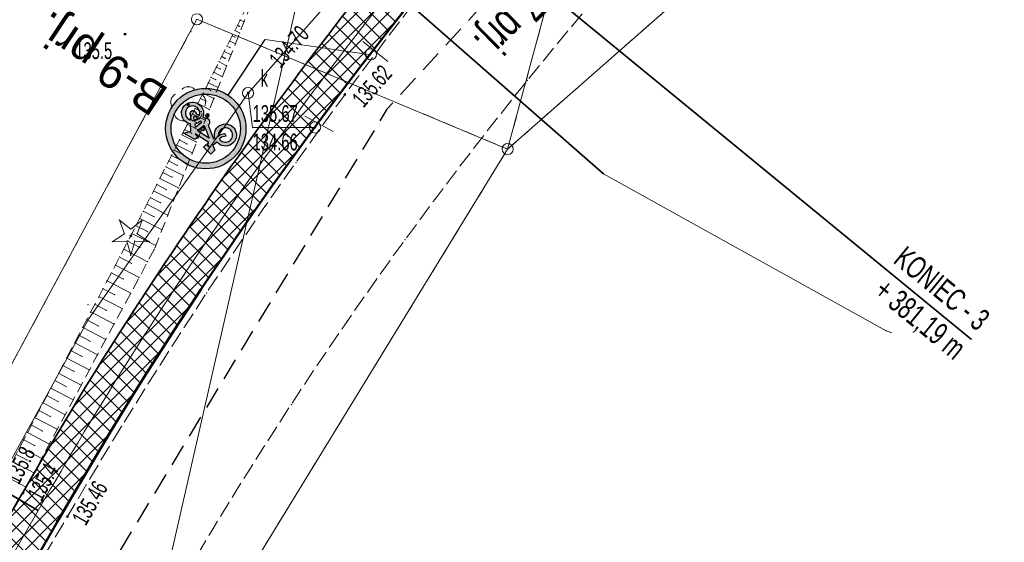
# Model space of a CAD drawing. Extents: x 6456700 to 6518119, y 5963420 to 5980059.
# Tile 97 of 256: x 6512145 to 6512189, y 5964457 to 5964481. Entities that reach past the tile are written whole.
import ezdxf
from ezdxf.enums import TextEntityAlignment as Align

# ---------------------------------------------------------------- set-up
doc = ezdxf.new("R2010")
doc.units = 0
doc.header["$MEASUREMENT"] = 0
for name, pattern in [('L_0_03', [1, 0.5, -0.5]), ('L_0_04', [1.5, 1, -0.5]), ('L_0_52', [1, 0.75, -0.25]), ('L_0_5A', [0.75, 0.5, -0.25])]:
    doc.linetypes.add(name, pattern=pattern)
doc.layers.get('0').update_dxf_attribs({"color": 2, "linetype": 'CONTINUOUS', "lineweight": 5})
for name, color, linetype, lineweight in [('000_Inne__niezydentyfikowane_', 7, 'CONTINUOUS', 18), ('18mm Kreska ciągła', 7, 'CONTINUOUS', 18), ('202_punkt_graniczny', 7, 'CONTINUOUS', 18), ('218_kontur_uzytku_gruntowego', 96, 'L_0_03', 18), ('219_dzialka_ewidencyjna', 7, 'CONTINUOUS', 18), ('35mm Ciągła', 7, 'CONTINUOUS', 35), ('50mm Kreska ciągła', 7, 'CONTINUOUS', 50), ('9mm Kreska ciągła', 252, 'CONTINUOUS', 9), ('drzewo_iglaste', 7, 'CONTINUOUS', 18), ('drzewo_lisciaste', 7, 'CONTINUOUS', 18), ('jezdnia', 7, 'CONTINUOUS', 18), ('obudowa_ochronna_przewodu', 7, 'CONTINUOUS', 18), ('ogrodzenie_trwale', 7, 'CONTINUOUS', 18), ('pikieta_naturalna', 7, 'CONTINUOUS', 18), ('pikieta_naturalna_Atr2', 7, 'CONTINUOUS', 18), ('pikieta_sztuczna', 7, 'CONTINUOUS', 18), ('pikieta_sztuczna_Atr2', 7, 'CONTINUOUS', 18), ('przewod_elektroenergetyczny_podziemny', 7, 'CONTINUOUS', 18), ('przewod_elektroenergetyczny_sredniego_napiecia', 7, 'CONTINUOUS', 18), ('przewod_kanalizacyjny', 7, 'CONTINUOUS', 18), ('rzedna', 7, 'CONTINUOUS', 18), ('rzedna_Atr2', 7, 'CONTINUOUS', 18), ('rzedna_Atr3', 7, 'CONTINUOUS', 18), ('skarpa_nieumocniona', 7, 'CONTINUOUS', 18), ('studnia_kanalizacyjna', 7, 'CONTINUOUS', 18), ('studnia_kanalizacyjna_Atr17', 7, 'CONTINUOUS', 18), ('Zakres', 7, 'CONTINUOUS', 18)]:
    doc.layers.add(name, color=color, linetype=linetype, lineweight=lineweight)
doc.layers.add('ZNAKI_PIONOWE', color=7, linetype='CONTINUOUS')
doc.styles.get("Standard").update_dxf_attribs({"font": 'txt', "width": 0.75})
doc.styles.add('Znaczniki', font='GOTHIC.TTF', dxfattribs={"width": 0.7})

# ---------------------------------------------------------------- blocks, each defined once
blk = doc.blocks.new('mdcp_nowa')
at = {"layer": 'drzewo_iglaste', "linetype": 'Continuous', "lineweight": 18, "true_color": 0x009900}
blk.add_hatch(color=94, dxfattribs=at).paths.add_polyline_path([(6494880.86, 5980921.88, 1), (6494880.86, 5980921.98, 1)])
at = {"layer": 'drzewo_lisciaste', "linetype": 'Continuous', "lineweight": 18, "true_color": 0x009900}
blk.add_hatch(color=94, dxfattribs=at).paths.add_polyline_path([(6494883.43, 5980927.75, 1), (6494883.43, 5980927.85, 1)])
at = {"layer": 'pikieta_naturalna', "linetype": 'Continuous', "lineweight": 18, "true_color": 0x000000}
for points in [[(6494880.6, 5980930.905, 1), (6494880.6, 5980930.995, 1)], [(6494876.04, 5980910.385, 1), (6494876.04, 5980910.475, 1)]]:
    blk.add_hatch(color=18, dxfattribs=at).paths.add_polyline_path(points)
at = {"layer": 'pikieta_sztuczna', "linetype": 'Continuous', "lineweight": 18, "true_color": 0x000000}
for points in [[(6494890.44, 5980928.205, 1), (6494890.44, 5980928.295, 1)], [(6494878.03, 5980909.325, 1), (6494878.03, 5980909.415, 1)]]:
    blk.add_hatch(color=18, dxfattribs=at).paths.add_polyline_path(points)
at = {"layer": 'rzedna', "linetype": 'Continuous', "lineweight": 18, "true_color": 0x000000}
blk.add_hatch(color=18, dxfattribs=at).paths.add_polyline_path([(6494888.23, 5980930.675, 1), (6494888.23, 5980930.765, 1)])
at = {"layer": 'rzedna', "linetype": 'Continuous', "lineweight": 18, "true_color": 0x994c00}
blk.add_hatch(color=34, dxfattribs=at).paths.add_polyline_path([(6494886.11, 5980928.275, 1), (6494886.11, 5980928.365, 1)])
at = {"layer": '000_Inne__niezydentyfikowane_', "linetype": 'Continuous', "lineweight": 18, "flags": 128}
for points in [[(6494885.64, 5980931.35), (6494885.73, 5980931.3)], [(6494885.75, 5980931.58), (6494885.93, 5980931.5)], [(6494885.52, 5980931.12), (6494885.73, 5980931.01)], [(6494885.28, 5980930.65), (6494885.54, 5980930.52)], [(6494885.4, 5980930.88), (6494885.52, 5980930.82)], [(6494885.04, 5980930.18), (6494885.35, 5980930.03)], [(6494885.16, 5980930.42), (6494885.3, 5980930.35)], [(6494884.81, 5980929.72), (6494885.15, 5980929.54)], [(6494884.93, 5980929.95), (6494885.09, 5980929.87)], [(6494884.57, 5980929.25), (6494884.96, 5980929.05)], [(6494884.69, 5980929.48), (6494884.87, 5980929.39)], [(6494884.33, 5980928.78), (6494884.77, 5980928.56)], [(6494884.45, 5980929.02), (6494884.66, 5980928.91)], [(6494884.1, 5980928.32), (6494884.58, 5980928.07)], [(6494884.22, 5980928.55), (6494884.44, 5980928.43)], [(6494883.86, 5980927.85), (6494884.38, 5980927.58)], [(6494883.98, 5980928.08), (6494884.23, 5980927.96)], [(6494883.62, 5980927.38), (6494884.19, 5980927.1)], [(6494883.74, 5980927.62), (6494884.01, 5980927.48)], [(6494883.51, 5980927.15), (6494883.8, 5980927)], [(6494883.27, 5980926.68), (6494883.58, 5980926.52)], [(6494883.39, 5980926.92), (6494884, 5980926.61)], [(6494883.03, 5980926.22), (6494883.37, 5980926.04)], [(6494883.15, 5980926.45), (6494883.8, 5980926.12)], [(6494882.8, 5980925.76), (6494883.16, 5980925.58)], [(6494882.92, 5980925.99), (6494883.61, 5980925.64)], [(6494882.56, 5980925.28), (6494882.94, 5980925.08)], [(6494882.68, 5980925.52), (6494883.42, 5980925.15)], [(6494882.3, 5980924.76), (6494882.7, 5980924.56)], [(6494882.43, 5980925.02), (6494883.21, 5980924.63)], [(6494882.16, 5980924.5), (6494883, 5980924.07)], [(6494881.88, 5980923.94), (6494882.77, 5980923.49)], [(6494882.02, 5980924.22), (6494882.45, 5980924)], [(6494881.73, 5980923.64), (6494882.19, 5980923.41)], [(6494881.42, 5980923.03), (6494881.9, 5980922.78)], [(6494881.58, 5980923.34), (6494882.52, 5980922.86)], [(6494881.26, 5980922.71), (6494882.26, 5980922.2)], [(6494881.09, 5980922.38), (6494881.6, 5980922.12)], [(6494880.73, 5980921.69), (6494881.27, 5980921.41)], [(6494880.91, 5980922.04), (6494881.98, 5980921.5)], [(6494880.55, 5980921.33), (6494881.61, 5980920.77)], [(6494880.36, 5980920.98), (6494880.89, 5980920.7)], [(6494880.17, 5980920.62), (6494881.23, 5980920.07)], [(6494879.8, 5980919.92), (6494880.86, 5980919.36)], [(6494879.99, 5980920.27), (6494880.52, 5980919.99)], [(6494879.62, 5980919.56), (6494880.14, 5980919.29)], [(6494879.43, 5980919.21), (6494880.48, 5980918.67)], [(6494879.25, 5980918.87), (6494879.77, 5980918.59)], [(6494878.89, 5980918.17), (6494879.4, 5980917.9)], [(6494879.07, 5980918.52), (6494880.11, 5980917.97)], [(6494878.71, 5980917.83), (6494879.74, 5980917.29)], [(6494878.53, 5980917.48), (6494879.04, 5980917.21)], [(6494878.17, 5980916.8), (6494878.68, 5980916.53)], [(6494878.35, 5980917.14), (6494879.37, 5980916.6)], [(6494877.99, 5980916.46), (6494879, 5980915.93)], [(6494877.81, 5980916.12), (6494878.32, 5980915.86)], [(6494877.63, 5980915.78), (6494878.64, 5980915.25)], [(6494877.28, 5980915.11), (6494878.28, 5980914.59)], [(6494877.46, 5980915.45), (6494877.96, 5980915.18)], [(6494877.1, 5980914.78), (6494877.6, 5980914.52)], [(6494876.93, 5980914.45), (6494877.92, 5980913.92)], [(6494876.58, 5980913.78), (6494877.57, 5980913.27)], [(6494876.76, 5980914.11), (6494877.25, 5980913.85)], [(6494876.41, 5980913.45), (6494876.9, 5980913.2)], [(6494876.24, 5980913.13), (6494877.22, 5980912.61)], [(6494875.9, 5980912.47), (6494876.87, 5980911.96)], [(6494876.07, 5980912.8), (6494876.55, 5980912.54)], [(6494875.73, 5980912.15), (6494876.21, 5980911.9)], [(6494875.56, 5980911.83), (6494876.52, 5980911.32)], [(6494875.22, 5980911.19), (6494876.18, 5980910.68)]]:
    blk.add_lwpolyline(points, dxfattribs=at)
at = {"layer": '000_Inne__niezydentyfikowane_'}
for p in [(6494885.64, 5980931.35), (6494885.75, 5980931.58), (6494885.93, 5980931.5), (6494885.52, 5980931.12), (6494885.73, 5980931.3), (6494885.73, 5980931.01), (6494885.28, 5980930.65), (6494885.4, 5980930.88), (6494885.52, 5980930.82), (6494885.54, 5980930.52), (6494885.04, 5980930.18), (6494885.16, 5980930.42), (6494885.3, 5980930.35), (6494885.35, 5980930.03), (6494884.81, 5980929.72), (6494884.93, 5980929.95), (6494885.09, 5980929.87), (6494884.57, 5980929.25), (6494884.69, 5980929.48), (6494884.87, 5980929.39), (6494885.15, 5980929.54), (6494884.33, 5980928.78), (6494884.45, 5980929.02), (6494884.66, 5980928.91), (6494884.96, 5980929.05), (6494884.1, 5980928.32), (6494884.22, 5980928.55), (6494884.44, 5980928.43), (6494884.77, 5980928.56), (6494883.86, 5980927.85), (6494883.98, 5980928.08), (6494884.23, 5980927.96), (6494884.58, 5980928.07), (6494883.62, 5980927.38), (6494883.74, 5980927.62), (6494884.01, 5980927.48), (6494884.38, 5980927.58), (6494883.51, 5980927.15), (6494883.8, 5980927), (6494884.19, 5980927.1), (6494883.27, 5980926.68), (6494883.39, 5980926.92), (6494883.58, 5980926.52), (6494884, 5980926.61), (6494883.03, 5980926.22), (6494883.15, 5980926.45), (6494883.8, 5980926.12), (6494882.8, 5980925.76), (6494882.92, 5980925.99), (6494883.37, 5980926.04), (6494883.61, 5980925.64), (6494882.56, 5980925.28), (6494882.68, 5980925.52), (6494883.16, 5980925.58), (6494882.3, 5980924.76), (6494882.43, 5980925.02), (6494882.94, 5980925.08), (6494883.42, 5980925.15), (6494882.16, 5980924.5), (6494882.7, 5980924.56), (6494883.21, 5980924.63), (6494881.88, 5980923.94), (6494882.02, 5980924.22), (6494882.45, 5980924), (6494883, 5980924.07), (6494881.73, 5980923.64), (6494882.19, 5980923.41), (6494882.77, 5980923.49), (6494881.42, 5980923.03), (6494881.58, 5980923.34), (6494881.26, 5980922.71), (6494881.9, 5980922.78), (6494882.52, 5980922.86), (6494881.09, 5980922.38), (6494881.6, 5980922.12), (6494882.26, 5980922.2), (6494880.73, 5980921.69), (6494880.91, 5980922.04), (6494880.55, 5980921.33), (6494881.27, 5980921.41), (6494881.98, 5980921.5), (6494880.36, 5980920.98), (6494881.61, 5980920.77), (6494880.17, 5980920.62), (6494880.89, 5980920.7), (6494879.8, 5980919.92), (6494879.99, 5980920.27), (6494880.52, 5980919.99), (6494881.23, 5980920.07), (6494879.62, 5980919.56), (6494879.43, 5980919.21), (6494880.14, 5980919.29), (6494880.86, 5980919.36), (6494879.25, 5980918.87), (6494879.77, 5980918.59), (6494880.48, 5980918.67), (6494878.89, 5980918.17), (6494879.07, 5980918.52), (6494878.71, 5980917.83), (6494879.4, 5980917.9), (6494880.11, 5980917.97), (6494878.53, 5980917.48), (6494879.74, 5980917.29), (6494878.17, 5980916.8), (6494878.35, 5980917.14), (6494879.04, 5980917.21), (6494877.99, 5980916.46), (6494878.68, 5980916.53), (6494879.37, 5980916.6), (6494877.81, 5980916.12), (6494879, 5980915.93), (6494877.63, 5980915.78), (6494878.32, 5980915.86), (6494877.28, 5980915.11), (6494877.46, 5980915.45), (6494877.96, 5980915.18), (6494878.64, 5980915.25), (6494877.1, 5980914.78), (6494878.28, 5980914.59), (6494876.93, 5980914.45), (6494877.6, 5980914.52), (6494876.58, 5980913.78), (6494876.76, 5980914.11), (6494877.25, 5980913.85), (6494877.92, 5980913.92), (6494876.41, 5980913.45), (6494877.57, 5980913.27), (6494876.24, 5980913.13), (6494876.9, 5980913.2), (6494875.9, 5980912.47), (6494876.07, 5980912.8), (6494876.55, 5980912.54), (6494877.22, 5980912.61), (6494876.87, 5980911.96), (6494876.21, 5980911.9), (6494876.52, 5980911.32), (6494876.18, 5980910.68)]:
    blk.add_point(p, dxfattribs=at)
at = {"layer": '202_punkt_graniczny', "color": 7, "linetype": 'Continuous', "lineweight": 18}
for centre in [(6494883.82, 5980931.62), (6494897.73, 5980925.81)]:
    blk.add_circle(centre, 0.25, dxfattribs=at)
at = {"layer": '202_punkt_graniczny'}
blk.add_point((6494897.73, 5980925.81), dxfattribs=at)
at = {"layer": '218_kontur_uzytku_gruntowego', "lineweight": 18, "flags": 128}
for points in [[(6494897.73, 5980925.81), (6494932.558, 5980956.378)], [(6494897.73, 5980925.81), (6494904.26, 5980949.94)], [(6494883.82, 5980931.62), (6494832.03, 5980835.2)], [(6494883.82, 5980931.62), (6494897.73, 5980925.81)], [(6494868.62, 5980878.3), (6494897.73, 5980925.81)]]:
    blk.add_lwpolyline(points, dxfattribs=at)
at = {"layer": '218_kontur_uzytku_gruntowego'}
blk.add_point((6494897.73, 5980925.81), dxfattribs=at)
blk.add_point((6494897.73, 5980925.81), dxfattribs=at)
blk.add_point((6494897.73, 5980925.81), dxfattribs=at)
blk.add_point((6494897.73, 5980925.81), dxfattribs=at)
blk.add_point((6494897.73, 5980925.81), dxfattribs=at)
blk.add_point((6494897.73, 5980925.81), dxfattribs=at)
at = {"layer": '219_dzialka_ewidencyjna', "color": 3, "linetype": 'Continuous', "lineweight": 18, "flags": 128}
for points in [[(6494897.73, 5980925.81), (6494932.558, 5980956.378)], [(6494897.73, 5980925.81), (6494904.26, 5980949.94)], [(6494832.03, 5980835.2), (6494883.82, 5980931.62)], [(6494897.73, 5980925.81), (6494883.82, 5980931.62)], [(6494897.73, 5980925.81), (6494868.62, 5980878.3)]]:
    blk.add_lwpolyline(points, dxfattribs=at)
at = {"layer": '219_dzialka_ewidencyjna', "color": 3}
blk.add_point((6494897.73, 5980925.81), dxfattribs=at)
blk.add_point((6494897.73, 5980925.81), dxfattribs=at)
blk.add_point((6494897.73, 5980925.81), dxfattribs=at)
blk.add_point((6494897.73, 5980925.81), dxfattribs=at)
at = {"layer": 'drzewo_iglaste', "color": 94, "linetype": 'Continuous', "lineweight": 13, "flags": 128}
for points in [[(6494880.577, 5980922.023), (6494880.348, 5980922.636)], [(6494880.348, 5980922.636), (6494880.86, 5980922.229)], [(6494880.86, 5980922.229), (6494881.372, 5980922.636)], [(6494881.372, 5980922.636), (6494881.143, 5980922.023)], [(6494880.032, 5980921.662), (6494880.577, 5980922.023)], [(6494880.685, 5980921.69), (6494880.032, 5980921.662)], [(6494880.86, 5980921.06), (6494880.685, 5980921.69)], [(6494881.035, 5980921.69), (6494880.86, 5980921.06)], [(6494881.688, 5980921.662), (6494881.035, 5980921.69)], [(6494881.143, 5980922.023), (6494881.688, 5980921.662)]]:
    blk.add_lwpolyline(points, dxfattribs=at)
at = {"layer": 'drzewo_iglaste', "color": 94, "linetype": 'Continuous', "lineweight": 18}
blk.add_circle((6494880.86, 5980921.93), 0.05, dxfattribs=at)
at = {"layer": 'drzewo_iglaste'}
for p in [(6494880.348, 5980922.636), (6494880.348, 5980922.636), (6494881.372, 5980922.636), (6494881.372, 5980922.636), (6494880.86, 5980922.229), (6494880.86, 5980922.229), (6494880.032, 5980921.662), (6494880.032, 5980921.662), (6494880.577, 5980922.023), (6494880.577, 5980922.023), (6494880.685, 5980921.69), (6494880.685, 5980921.69), (6494880.86, 5980921.93), (6494881.035, 5980921.69), (6494881.035, 5980921.69), (6494881.143, 5980922.023), (6494881.143, 5980922.023), (6494881.688, 5980921.662), (6494881.688, 5980921.662), (6494880.86, 5980921.06), (6494880.86, 5980921.06)]:
    blk.add_point(p, dxfattribs=at)
at = {"layer": 'drzewo_lisciaste', "color": 94, "linetype": 'Continuous', "lineweight": 18}
blk.add_circle((6494883.43, 5980927.8), 0.05, dxfattribs=at)
at = {"layer": 'drzewo_lisciaste', "color": 94, "linetype": 'Continuous', "lineweight": 13}
for centre, start, end in [((6494883.05, 5980927.924), 121.308, 202.548), ((6494883.43, 5980928.2), 49.272, 130.728), ((6494883.81, 5980927.924), 337.452, 58.692), ((6494883.195, 5980927.476), 193.221, 274.871), ((6494883.665, 5980927.476), 265.129, 346.779)]:
    blk.add_arc(centre, 0.4, start, end, dxfattribs=at)
at = {"layer": 'drzewo_lisciaste'}
for p in [(6494882.842, 5980928.266), (6494883.169, 5980928.503), (6494883.43, 5980928.6), (6494883.691, 5980928.503), (6494884.018, 5980928.266), (6494882.67, 5980928.048), (6494884.19, 5980928.048), (6494882.681, 5980927.771), (6494882.806, 5980927.385), (6494883.43, 5980927.8), (6494884.054, 5980927.385), (6494884.179, 5980927.771), (6494882.96, 5980927.152), (6494883.229, 5980927.077), (6494883.631, 5980927.077), (6494883.9, 5980927.152)]:
    blk.add_point(p, dxfattribs=at)
at = {"layer": 'jezdnia', "color": 7, "linetype": 'L_0_52', "lineweight": 18, "flags": 128}
blk.add_lwpolyline([(6494800.98, 5980766.05), (6494800.28, 5980765.21), (6494799.58, 5980764.38), (6494798.86, 5980763.57), (6494798.14, 5980762.76), (6494797.4, 5980761.96), (6494796.65, 5980761.17), (6494795.56, 5980759.97), (6494794.45, 5980758.8), (6494793.3, 5980757.65), (6494792.14, 5980756.53), (6494790.94, 5980755.44), (6494789.72, 5980754.37), (6494788.47, 5980753.34), (6494787.2, 5980752.33), (6494785.91, 5980751.36), (6494784.6, 5980750.41), (6494783.26, 5980749.5), (6494781.9, 5980748.62), (6494780.52, 5980747.77), (6494779.49, 5980747.15), (6494778.44, 5980746.54), (6494777.4, 5980745.94), (6494776.34, 5980745.36), (6494775.28, 5980744.78), (6494774.21, 5980744.23), (6494773.13, 5980743.68), (6494772.05, 5980743.15), (6494770.96, 5980742.63), (6494769.86, 5980742.12), (6494768.76, 5980741.63), (6494767.65, 5980741.15), (6494766.54, 5980740.68), (6494754.8, 5980736.16), (6494735.09, 5980729.04), (6494724.78, 5980724.36), (6494723.57, 5980723.74), (6494722.37, 5980723.09), (6494721.19, 5980722.42), (6494720.02, 5980721.72), (6494718.86, 5980721.01), (6494717.72, 5980720.27), (6494716.59, 5980719.51), (6494715.47, 5980718.73), (6494714.37, 5980717.93), (6494713.29, 5980717.1), (6494712.22, 5980716.26), (6494711.16, 5980715.4), (6494710.13, 5980714.51), (6494709.11, 5980713.61), (6494707.48, 5980712.2), (6494705.88, 5980710.76), (6494704.3, 5980709.3), (6494702.75, 5980707.8), (6494701.22, 5980706.28), (6494699.72, 5980704.74), (6494698.24, 5980703.17), (6494696.79, 5980701.57), (6494695.37, 5980699.95), (6494693.98, 5980698.31), (6494692.61, 5980696.64), (6494691.28, 5980694.95), (6494689.97, 5980693.24), (6494678.42, 5980678.9), (6494663.6, 5980660.49), (6494656.62, 5980651.14), (6494655.4, 5980649.55), (6494654.2, 5980647.93), (6494653.04, 5980646.3), (6494651.91, 5980644.64), (6494650.81, 5980642.95), (6494649.75, 5980641.25), (6494648.71, 5980639.53), (6494647.72, 5980637.79), (6494646.75, 5980636.02), (6494645.82, 5980634.24), (6494644.93, 5980632.44), (6494644.07, 5980630.63), (6494643.25, 5980628.8), (6494642.46, 5980626.95), (6494642.09, 5980625.98), (6494641.74, 5980625), (6494641.4, 5980624.01), (6494641.09, 5980623.02), (6494640.79, 5980622.02), (6494640.5, 5980621.01), (6494640.24, 5980620.01), (6494639.99, 5980618.99), (6494639.76, 5980617.98), (6494639.55, 5980616.96), (6494639.36, 5980615.93), (6494639.19, 5980614.9), (6494639.03, 5980613.87), (6494638.89, 5980612.84), (6494638.61, 5980611.3), (6494638.37, 5980609.75), (6494638.16, 5980608.19), (6494638, 5980606.63), (6494637.87, 5980605.07), (6494637.78, 5980603.5), (6494637.73, 5980601.93), (6494637.72, 5980600.36), (6494637.727, 5980600.016), (6494630.507, 5980602.343), (6494630.51, 5980602.97), (6494630.54, 5980604.31), (6494630.59, 5980605.65), (6494630.67, 5980606.99), (6494630.77, 5980608.32), (6494630.9, 5980609.66), (6494631.05, 5980610.99), (6494631.23, 5980612.32), (6494631.43, 5980613.64), (6494631.66, 5980614.96), (6494631.91, 5980616.28), (6494632.19, 5980617.59), (6494632.49, 5980618.9), (6494632.82, 5980620.2), (6494633.17, 5980621.49), (6494633.52, 5980622.8), (6494633.9, 5980624.09), (6494634.3, 5980625.39), (6494634.72, 5980626.67), (6494635.16, 5980627.95), (6494635.63, 5980629.21), (6494636.12, 5980630.47), (6494636.63, 5980631.72), (6494637.17, 5980632.96), (6494637.73, 5980634.19), (6494638.31, 5980635.41), (6494638.91, 5980636.62), (6494639.53, 5980637.82), (6494640.18, 5980639.01), (6494651.91, 5980654.89), (6494659.39, 5980664.48), (6494673.45, 5980682.25), (6494686.07, 5980698.81), (6494697.34, 5980711.93), (6494704.77, 5980718.76), (6494705.95, 5980719.62), (6494707.13, 5980720.47), (6494708.32, 5980721.31), (6494709.52, 5980722.13), (6494710.73, 5980722.95), (6494711.95, 5980723.75), (6494713.17, 5980724.54), (6494714.41, 5980725.31), (6494715.65, 5980726.08), (6494716.89, 5980726.83), (6494718.15, 5980727.57), (6494719.41, 5980728.3), (6494720.68, 5980729.01), (6494721.96, 5980729.71), (6494733.02, 5980734.84), (6494752.65, 5980741.77), (6494764.04, 5980746.21), (6494765.1, 5980746.65), (6494766.15, 5980747.09), (6494767.2, 5980747.55), (6494768.24, 5980748.02), (6494769.28, 5980748.5), (6494770.32, 5980748.99), (6494771.34, 5980749.49), (6494772.37, 5980750.01), (6494773.38, 5980750.53), (6494774.39, 5980751.07), (6494775.4, 5980751.61), (6494776.4, 5980752.17), (6494777.39, 5980752.74), (6494778.56, 5980753.48), (6494779.71, 5980754.25), (6494780.85, 5980755.04), (6494781.97, 5980755.85), (6494783.08, 5980756.68), (6494784.17, 5980757.53), (6494785.24, 5980758.41), (6494786.3, 5980759.3), (6494787.34, 5980760.22), (6494788.36, 5980761.15), (6494789.36, 5980762.11), (6494790.34, 5980763.08), (6494791.31, 5980764.08), (6494792.25, 5980765.09), (6494796.57, 5980770.19), (6494801.12, 5980776.47), (6494807.76, 5980786.96), (6494824.2, 5980815.58), (6494837.02, 5980838.19), (6494852.07, 5980864.69), (6494865.45, 5980888.16), (6494878.03, 5980909.37), (6494879.23, 5980911.4), (6494880.45, 5980913.41), (6494881.7, 5980915.41), (6494882.97, 5980917.4), (6494884.25, 5980919.37), (6494885.56, 5980921.33), (6494886.89, 5980923.28), (6494888.25, 5980925.21), (6494889.62, 5980927.12), (6494891.01, 5980929.02), (6494892.43, 5980930.91), (6494893.86, 5980932.78), (6494895.32, 5980934.63), (6494896.79, 5980936.47), (6494904.42, 5980944.79), (6494917.35, 5980957.18), (6494930.46, 5980968.66), (6494934.059, 5980971.777), (6494933.221, 5980963.181), (6494926.63, 5980957.35), (6494921.6, 5980952.87), (6494901.47, 5980932.34), (6494900.03, 5980930.62), (6494898.61, 5980928.88), (6494897.21, 5980927.13), (6494895.83, 5980925.35), (6494894.48, 5980923.57), (6494893.14, 5980921.76), (6494891.83, 5980919.94), (6494890.54, 5980918.1), (6494889.28, 5980916.25), (6494888.04, 5980914.38), (6494886.82, 5980912.49), (6494885.62, 5980910.59), (6494884.45, 5980908.68), (6494883.3, 5980906.75), (6494870.77, 5980885.48), (6494856.93, 5980861.45), (6494842.16, 5980835.5), (6494829.15, 5980812.43), (6494813, 5980783.94), (6494806.11, 5980773.06), (6494805.51, 5980772.15), (6494804.9, 5980771.26), (6494804.27, 5980770.37), (6494803.64, 5980769.49), (6494802.99, 5980768.61), (6494802.33, 5980767.75), (6494801.66, 5980766.89)], close=True, dxfattribs=at)
at = {"layer": 'jezdnia'}
for p in [(6494892.43, 5980930.91), (6494900.03, 5980930.62), (6494891.01, 5980929.02), (6494898.61, 5980928.88), (6494889.62, 5980927.12), (6494897.21, 5980927.13), (6494888.25, 5980925.21), (6494895.83, 5980925.35), (6494894.48, 5980923.57), (6494886.89, 5980923.28), (6494893.14, 5980921.76), (6494885.56, 5980921.33), (6494891.83, 5980919.94), (6494884.25, 5980919.37), (6494890.54, 5980918.1), (6494882.97, 5980917.4), (6494889.28, 5980916.25), (6494881.7, 5980915.41), (6494888.04, 5980914.38), (6494880.45, 5980913.41), (6494886.82, 5980912.49), (6494879.23, 5980911.4), (6494885.62, 5980910.59), (6494878.03, 5980909.37), (6494884.45, 5980908.68)]:
    blk.add_point(p, dxfattribs=at)
at = {"layer": 'obudowa_ochronna_przewodu', "color": 7, "linetype": 'Continuous', "lineweight": 35, "flags": 128}
blk.add_lwpolyline([(6494902.02, 5980924.7), (6494891.12, 5980934.26)], dxfattribs=at)
at = {"layer": 'obudowa_ochronna_przewodu'}
blk.add_point((6494902.02, 5980924.7), dxfattribs=at)
at = {"layer": 'ogrodzenie_trwale'}
for p in [(6494883.56, 5980931.07), (6494883.56, 5980931.07), (6494878.94, 5980918.85)]:
    blk.add_point(p, dxfattribs=at)
at = {"layer": 'pikieta_naturalna', "color": 7, "linetype": 'Continuous', "lineweight": 18}
for centre in [(6494880.6, 5980930.95), (6494876.04, 5980910.43)]:
    blk.add_circle(centre, 0.045, dxfattribs=at)
at = {"layer": 'pikieta_naturalna'}
for p in [(6494880.6, 5980930.95), (6494876.04, 5980910.43)]:
    blk.add_point(p, dxfattribs=at)
at = {"layer": 'pikieta_sztuczna', "color": 7, "linetype": 'Continuous', "lineweight": 18}
for centre in [(6494890.44, 5980928.25), (6494878.03, 5980909.37)]:
    blk.add_circle(centre, 0.045, dxfattribs=at)
at = {"layer": 'pikieta_sztuczna'}
for p in [(6494890.44, 5980928.25), (6494878.03, 5980909.37)]:
    blk.add_point(p, dxfattribs=at)
at = {"layer": 'przewod_elektroenergetyczny_podziemny', "color": 1, "linetype": 'Continuous', "lineweight": 18, "flags": 128}
blk.add_lwpolyline([(6494889.74, 5980935.47), (6494902.02, 5980924.7), (6494914.67, 5980917.68), (6494914.9, 5980917.6)], dxfattribs=at)
at = {"layer": 'przewod_elektroenergetyczny_podziemny'}
for p in [(6494902.02, 5980924.7), (6494914.67, 5980917.68), (6494914.9, 5980917.6)]:
    blk.add_point(p, dxfattribs=at)
at = {"layer": 'przewod_elektroenergetyczny_sredniego_napiecia', "color": 1, "linetype": 'Continuous', "lineweight": 18, "flags": 128}
blk.add_lwpolyline([(6494889.17, 5980936.24), (6494871.24, 5980857.59)], dxfattribs=at)
at = {"layer": 'przewod_kanalizacyjny', "color": 34, "linetype": 'Continuous', "lineweight": 18, "flags": 128}
for points in [[(6494886.11, 5980928.32), (6494888.23, 5980930.72), (6494905.53, 5980950.13), (6494907.97, 5980952.85)], [(6494886.11, 5980928.32), (6494878.99, 5980918.25), (6494864.18, 5980891.34)]]:
    blk.add_lwpolyline(points, dxfattribs=at)
at = {"layer": 'przewod_kanalizacyjny'}
for p in [(6494888.23, 5980930.72), (6494886.11, 5980928.32), (6494886.11, 5980928.32), (6494878.99, 5980918.25)]:
    blk.add_point(p, dxfattribs=at)
at = {"layer": 'rzedna', "color": 7, "linetype": 'Continuous', "lineweight": 18}
blk.add_circle((6494888.23, 5980930.72), 0.045, dxfattribs=at)
at = {"layer": 'rzedna', "color": 34, "linetype": 'Continuous', "lineweight": 18}
blk.add_circle((6494886.11, 5980928.32), 0.045, dxfattribs=at)
at = {"layer": 'rzedna'}
for p in [(6494888.23, 5980930.72), (6494886.11, 5980928.32), (6494886.11, 5980928.32)]:
    blk.add_point(p, dxfattribs=at)
at = {"layer": 'rzedna_Atr2', "color": 7, "linetype": 'Continuous', "lineweight": 18, "flags": 128}
blk.add_lwpolyline([(6494886.11, 5980928.32), (6494886.31, 5980926.77), (6494889.137, 5980926.77)], dxfattribs=at)
at = {"layer": 'rzedna_Atr2'}
for p in [(6494886.11, 5980928.32), (6494886.31, 5980926.77), (6494889.137, 5980926.77)]:
    blk.add_point(p, dxfattribs=at)
at = {"layer": 'skarpa_nieumocniona', "color": 7, "linetype": 'L_0_5A', "lineweight": 18, "flags": 128}
blk.add_lwpolyline([(6494881.91, 5980921.32), (6494876.04, 5980910.43), (6494863.64, 5980889), (6494850.77, 5980865.46), (6494835.42, 5980839.24), (6494822.4, 5980816.66), (6494814.44, 5980802.24), (6494812.98, 5980803.24), (6494820.83, 5980817.72), (6494833.94, 5980840.09), (6494839.46, 5980849.74), (6494849.65, 5980866.32), (6494862.85, 5980889.52), (6494875.09, 5980910.94), (6494880.86, 5980921.93), (6494886.69, 5980933.43)], close=True, dxfattribs=at)
at = {"layer": 'skarpa_nieumocniona'}
for p in [(6494880.86, 5980921.93), (6494880.86, 5980921.93), (6494881.91, 5980921.32), (6494881.91, 5980921.32), (6494876.04, 5980910.43), (6494876.04, 5980910.43)]:
    blk.add_point(p, dxfattribs=at)
at = {"layer": 'studnia_kanalizacyjna', "color": 34, "linetype": 'Continuous', "lineweight": 13}
blk.add_circle((6494886.11, 5980928.32), 0.25, dxfattribs=at)
at = {"layer": 'studnia_kanalizacyjna'}
blk.add_point((6494886.11, 5980928.32), dxfattribs=at)
at = {"layer": 'Zakres', "linetype": 'L_0_04', "lineweight": 25, "flags": 128}
blk.add_lwpolyline([(6495113.77, 5985050.22), (6495121.12, 5984877.07), (6495125.76, 5984757.87), (6495129.89, 5984649.81), (6495141.08, 5984611.3), (6495145.77, 5984544.53), (6495147.36, 5984487.27), (6495157.22, 5984392.07), (6495162.95, 5984387.45), (6495180.24, 5984384.16), (6495229.5, 5984386.61), (6495251.65, 5984373.41), (6495258.77, 5984357.12), (6495255.44, 5984330.44), (6495250.77, 5984304.39), (6495252.21, 5984282.78), (6495255.46, 5984256.45), (6495254.94, 5984238.25), (6495266.4, 5984211), (6495277.24, 5984182.33), (6495294.2, 5984133.19), (6495300.94, 5984095.37), (6495313.24, 5984037.69), (6495317.44, 5983978.18), (6495300.35, 5983922.18), (6495282.35, 5983883.38), (6495266.21, 5983862.23), (6495242.03, 5983839.67), (6495211.11, 5983816.86), (6495158.26, 5983772.66), (6495130.6, 5983651.16), (6495116.31, 5983543.43), (6495129.51, 5983346.73), (6495134.58, 5983264.71), (6495139.64, 5983186.97), (6495193.25, 5983077.94), (6495199.2, 5983041.97), (6495206.23, 5983026), (6495208.96, 5983004.88), (6495202.27, 5982979.48), (6495202.42, 5982950.13), (6495209.35, 5982897.38), (6495215.97, 5982850.34), (6495228.6, 5982809.97), (6495226.85, 5982778.82), (6495225.04, 5982750.56), (6495220.26, 5982723.37), (6495226.54, 5982679.97), (6495206.06, 5982669.48), (6495192.68, 5982657.71), (6495184.57, 5982648.65), (6495174.78, 5982624.58), (6495164.23, 5982604.61), (6495150.7, 5982588.3), (6495137.69, 5982582.43), (6495118.26, 5982573.75), (6495100.35, 5982558.42), (6495090.36, 5982544.99), (6495075.87, 5982519.06), (6495060.83, 5982499.68), (6495049.41, 5982485.49), (6495035.07, 5982459.7), (6495006.7, 5982406.64), (6494980.89, 5982351.84), (6494944.35, 5982293.29), (6494925.72, 5982250.11), (6494905.2, 5982190.37), (6494898.43, 5982153.5), (6494879.51, 5982063.89), (6494864.14, 5981992.66), (6494816.93, 5981768.61), (6494777.79, 5981577.7), (6494739.84, 5981394.72), (6494718.65, 5981297.89), (6494716.45, 5981237.31), (6494738.62, 5981208.21), (6494776.48, 5981173.06), (6494817.16, 5981137.44), (6494847.63, 5981109.8), (6494877.39, 5981077.08), (6494912.75, 5981030.55), (6494916.06, 5981014.71), (6494903.86, 5980957.01), (6494916.13, 5980953.51), (6494892.32, 5980927.59), (6494850.7, 5980858.8), (6494806.81, 5980779.89), (6494785.1, 5980753.49), (6494715.22, 5980723.29), (6494679.96, 5980686.78), (6494651.35, 5980651.29), (6494549.14, 5980683.24), (6494511.84, 5980659.66), (6494443.61, 5980630.33), (6494428.78, 5980598.6), (6494431.58, 5980579.46), (6494420.56, 5980549.76), (6494416.45, 5980528.2), (6494403.86, 5980507.16), (6494388.89, 5980482.96), (6494365.32, 5980407.99), (6494335.67, 5980315.15), (6494332.29, 5980297.41), (6494335.1, 5980278.18), (6494347.25, 5980254.84), (6494336.79, 5980250.09), (6494300.04, 5980271.34), (6494320.8, 5980301.43), (6494336.81, 5980349.17), (6494344.85, 5980380.92), (6494360.85, 5980437.13), (6494374.18, 5980476.38), (6494386.14, 5980498.84), (6494403.02, 5980528.52), (6494411.33, 5980563.19), (6494420.84, 5980586.25), (6494420.25, 5980601.11), (6494434.95, 5980635.94), (6494446.75, 5980644.99), (6494465.77, 5980647.27), (6494513.02, 5980669.46), (6494507.85, 5980679.68), (6494547.89, 5980705.83), (6494570.06, 5980691.34), (6494636.17, 5980669.05), (6494706.14, 5980756.86), (6494742.78, 5980772.58), (6494798.53, 5980814.27), (6494826.12, 5980867.97), (6494849.57, 5980908.6), (6494845.35, 5980942.01), (6494853.94, 5980970.83), (6494891.08, 5980960.54), (6494890.11, 5980965.73), (6494903.94, 5981025.69), (6494869.98, 5981070.3), (6494770.97, 5981160.58), (6494728.18, 5981200.64), (6494706.13, 5981229.56), (6494707.94, 5981299.75), (6494728.84, 5981398.1), (6494767.06, 5981580.19), (6494806.17, 5981770.55), (6494854.36, 5981994.76), (6494869.73, 5982065.97), (6494888.61, 5982155.44), (6494891.67, 5982173.95), (6494895.82, 5982197.45), (6494916.38, 5982253.72), (6494935.47, 5982297.95), (6494954.97, 5982331.67), (6494972.09, 5982356.64), (6494997.76, 5982411.14), (6495026.29, 5982464.48), (6495041.09, 5982491.09), (6495052.99, 5982505.88), (6495067.51, 5982524.6), (6495081.94, 5982550.43), (6495092.99, 5982565.28), (6495112.86, 5982582.29), (6495133.59, 5982591.55), (6495144.48, 5982596.46), (6495155.87, 5982610.19), (6495165.7, 5982628.8), (6495175.96, 5982654.03), (6495185.62, 5982664.83), (6495200.4, 5982677.82), (6495212.49, 5982688.04), (6495209.64, 5982723.43), (6495215.22, 5982750.57), (6495216.87, 5982779.54), (6495218.31, 5982809.31), (6495206.86, 5982847.92), (6495199.44, 5982894.74), (6495192.11, 5982948.71), (6495190.16, 5982979.24), (6495183.47, 5983075.16), (6495129.79, 5983184.34), (6495124.6, 5983264.07), (6495119.53, 5983346.09), (6495106.27, 5983543.75), (6495120.74, 5983652.9), (6495148.75, 5983779.42), (6495204.15, 5983826.04), (6495273.41, 5983889.36), (6495288.53, 5983927.42), (6495300.83, 5983964.69), (6495303.91, 5983980.14), (6495301.32, 5984039.55), (6495291.1, 5984093.63), (6495284.5, 5984130.67), (6495267.84, 5984178.93), (6495257.12, 5984207.3), (6495244.96, 5984236.19), (6495244.79, 5984255.42), (6495242.25, 5984281.97), (6495240.71, 5984304.95), (6495245.55, 5984331.94), (6495248.51, 5984355.64), (6495243.77, 5984366.47), (6495226.98, 5984376.47), (6495179.54, 5984374.12), (6495158.61, 5984378.09), (6495147.7, 5984386.91), (6495137.38, 5984486.61), (6495135.78, 5984544.04), (6495131.18, 5984609.54), (6495119.95, 5984648.2), (6495115.76, 5984757.49), (6495111.12, 5984876.67), (6495103.73, 5985050.93), (6495109.36, 5985081.73), (6495120.41, 5985085.88)], close=True, dxfattribs=at)
at = {"layer": 'Zakres'}
blk.add_point((6494892.32, 5980927.59), dxfattribs=at)
at = {"layer": 'pikieta_naturalna_Atr2', "color": 7, "lineweight": 15, "width": 0.66}
blk.add_text('135.5', height=0.75, dxfattribs=at).set_placement((6494878.37, 5980930.59), align=Align.TOP_LEFT)
for s, rotation, p in [('135.8', 62.8, (6494875.18, 5980911.1)), ('135.4', 61.5, (6494876.2, 5980910.37))]:
    blk.add_text(s, height=0.75, rotation=rotation, dxfattribs=at).set_placement(p, align=Align.TOP_LEFT)
at = {"layer": 'pikieta_sztuczna_Atr2', "color": 7, "lineweight": 15, "width": 0.66}
for s, rotation, p in [('135.62', 48.7, (6494890.71, 5980928.12)), ('135.46', 59.8, (6494878.19, 5980909.29))]:
    blk.add_text(s, height=0.75, rotation=rotation, dxfattribs=at).set_placement(p, align=Align.TOP_LEFT)
at = {"layer": 'rzedna_Atr2', "color": 7, "lineweight": 15, "width": 0.66}
blk.add_text('134.70', height=0.75, rotation=48.5, dxfattribs=at).set_placement((6494886.993, 5980929.889), align=Align.TOP_LEFT)
at = {"layer": 'rzedna_Atr2', "color": 34, "lineweight": 15, "width": 0.66}
blk.add_text('135.67', height=0.75, dxfattribs=at).set_placement((6494886.31, 5980927.777), align=Align.TOP_LEFT)
at = {"layer": 'rzedna_Atr3', "color": 34, "lineweight": 15, "width": 0.66}
blk.add_text('134.66', height=0.75, dxfattribs=at).set_placement((6494886.31, 5980926.502), align=Align.TOP_LEFT)
at = {"layer": 'studnia_kanalizacyjna_Atr17', "color": 34, "lineweight": 15, "width": 0.66}
blk.add_text('k', height=0.75, dxfattribs=at).set_placement((6494886.67, 5980929.35), align=Align.TOP_LEFT)

msp = doc.modelspace()

# ---------------------------------------------------------------- block references
at = {"linetype": 'ByBlock'}
msp.add_blockref('mdcp_nowa', (17268.786, -16450.998), dxfattribs=at)

# ---------------------------------------------------------------- next in the draw order: hatches: boundary and pattern name
at = {"layer": '9mm Kreska ciągła'}
h = msp.add_hatch(dxfattribs=at)
h.set_pattern_fill('ANSI37', color=256, scale=4)
h.set_pattern_definition([(45, (6511919.29713, 5964205.80313), (-0.3535534, 0.3535534), []), (135, (6511919.29713, 5964205.80313), (-0.3535534, -0.3535534), [])])
edge = h.paths.add_edge_path()
edge.add_arc((6512161.116, 5964484.823), 3, 319.1973, 391.4314, ccw=False)
edge.add_arc((6512302.768, 5964368.68), 180.179, 140.67516, 150.2278)
edge.add_line((6512146.371, 5964458.149), (6512072.706, 5964329.641))
edge.add_arc((6511998.482, 5964375.659), 87.332, 292.18388, 328.20144, ccw=False)
edge.add_line((6512031.457, 5964294.792), (6512001.751, 5964283.857))
edge.add_arc((6512036.294, 5964190.013), 100, 110.20793, 142.70539)
edge.add_line((6511956.741, 5964250.604), (6511951.132, 5964243.24))
edge.add_line((6511951.132, 5964243.24), (6511943.519, 5964233.244))
edge.add_line((6511943.519, 5964233.244), (6511923.471, 5964207.866))
edge.add_arc((6511919.53, 5964210.598), 4.795, 267.2117, 325.2662, ccw=False)
edge.add_line((6511919.297, 5964205.809), (6511941.938, 5964234.47))
edge.add_line((6511941.938, 5964234.47), (6511949.542, 5964244.453))
edge.add_line((6511949.542, 5964244.453), (6511955.15, 5964251.816))
edge.add_arc((6512036.294, 5964190.013), 102, 470.20793, 502.70539, ccw=False)
edge.add_line((6512001.06, 5964285.734), (6512030.734, 5964296.657))
edge.add_arc((6511998.482, 5964375.659), 85.332, -67.79309, -31.82159)
edge.add_line((6512070.989, 5964330.666), (6512144.636, 5964459.143))
edge.add_arc((6512306.004, 5964366.643), 186, 499.92494, 510.17738, ccw=False)
at = {"layer": 'ZNAKI_PIONOWE', "linetype": 'Continuous'}
h = msp.add_hatch(color=12, dxfattribs=at)
h.paths.add_polyline_path([(6512154.499, 5964474.729, 1), (6512151.503, 5964476.725, 1)])
h.paths.add_polyline_path([(6512151.711, 5964476.587, -1.000004), (6512154.291, 5964474.868, -1.000004)], flags=16)
h.paths.add_polyline_path([(6512153.391, 5964473.572), (6512150.936, 5964475.208), (6512152.592, 5964477.693), (6512155.047, 5964476.057)], flags=25)
h = msp.add_hatch(color=256, dxfattribs=at)
edge = h.paths.add_edge_path(flags=16)
edge.add_line((6512153.562, 5964475.391), (6512153.646, 5964475.458))
edge.add_line((6512153.646, 5964475.458), (6512153.86, 5964475.517))
edge.add_line((6512153.86, 5964475.517), (6512153.894, 5964475.393))
edge.add_line((6512153.894, 5964475.393), (6512153.705, 5964475.341))
edge.add_line((6512153.705, 5964475.341), (6512153.61, 5964475.266))
edge.add_arc((6512153.88, 5964475.443), 0.322, 213.2696, 549.2268)
h.paths.add_polyline_path([(6512153.159, 5964475.296), (6512152.636, 5964475.63), (6512152.931, 5964475.867)], flags=16)
edge = h.paths.add_edge_path(flags=16)
edge.add_line((6512152.801, 5964475.981), (6512152.541, 5964475.773))
edge.add_line((6512152.541, 5964475.773), (6512152.531, 5964475.944))
edge.add_arc((6512152.41, 5964476.422), 0.493, 284.2323, 315.3134)
edge.add_line((6512152.76, 5964476.075), (6512152.796, 5964476.051))
edge.add_arc((6512152.983, 5964476.028), 0.188, 172.7508, 194.3235)
edge = h.paths.add_edge_path(flags=16)
edge.add_line((6512152.479, 5964476.108), (6512152.471, 5964476.253))
edge.add_line((6512152.471, 5964476.253), (6512152.526, 5964476.283))
edge.add_line((6512152.526, 5964476.283), (6512152.646, 5964476.203))
edge.add_arc((6512152.41, 5964476.422), 0.322, 282.4136, 317.1335, ccw=False)
edge = h.paths.add_edge_path(flags=16)
edge.add_line((6512152.351, 5964476.105), (6512152.34, 5964476.29))
edge.add_arc((6512152.436, 5964476.39), 0.138, 6.6568, 226.2696, ccw=False)
edge.add_line((6512152.573, 5964476.406), (6512152.713, 5964476.313))
edge.add_arc((6512152.41, 5964476.422), 0.322, 340.0972, 619.4485)
edge = h.paths.add_edge_path()
edge.add_line((6512153.074, 5964475.058), (6512153.137, 5964475.107))
edge.add_line((6512153.137, 5964475.107), (6512152.533, 5964475.493))
edge.add_line((6512152.533, 5964475.493), (6512152.53, 5964475.49))
edge.add_line((6512152.53, 5964475.49), (6512152.647, 5964475.35))
edge.add_line((6512152.647, 5964475.35), (6512152.512, 5964475.245))
edge.add_line((6512152.512, 5964475.245), (6512152.015, 5964475.527))
edge.add_line((6512152.015, 5964475.527), (6512152.232, 5964475.583))
edge.add_line((6512152.232, 5964475.583), (6512152.336, 5964475.611))
edge.add_line((6512152.336, 5964475.611), (6512152.317, 5964475.938))
edge.add_arc((6512152.41, 5964476.422), 0.493, -19.6568, 259.2025, ccw=False)
edge.add_line((6512152.874, 5964476.256), (6512152.942, 5964476.211))
edge.add_arc((6512152.984, 5964476.028), 0.188, -48.8415, 102.8898, ccw=False)
edge.add_line((6512153.108, 5964475.886), (6512153.35, 5964475.277))
edge.add_line((6512153.35, 5964475.277), (6512153.402, 5964475.319))
edge.add_arc((6512153.88, 5964475.443), 0.493, -139.9541, 194.5305, ccw=False)
edge.add_line((6512153.502, 5964475.125), (6512153.317, 5964474.978))
edge.add_line((6512153.317, 5964474.978), (6512153.404, 5964474.762))
edge.add_line((6512153.404, 5964474.762), (6512153.224, 5964474.589))
edge.add_line((6512153.224, 5964474.589), (6512152.906, 5964474.891))
edge.add_line((6512152.906, 5964474.891), (6512153.022, 5964475.014))
edge.add_line((6512153.022, 5964475.014), (6512153.147, 5964474.896))
edge.add_line((6512153.147, 5964474.896), (6512153.074, 5964475.058))
h = msp.add_hatch(color=256, dxfattribs=at)
h.paths.add_polyline_path([(6512152.889, 5964475.626), (6512152.785, 5964475.695), (6512152.857, 5964475.801), (6512152.96, 5964475.732)])
h.paths.add_polyline_path([(6512153.086, 5964476.226), (6512152.991, 5964476.289), (6512153.062, 5964476.396), (6512153.157, 5964476.332)])

# ---------------------------------------------------------------- next in the draw order: linework, layer by layer
at = {"layer": '18mm Kreska ciągła', "color": 4, "ltscale": 0.1}
msp.add_lwpolyline([(6512164.077, 5964485.309, 0.043996), (6512145.503, 5964458.646), (6512071.847, 5964330.153, -0.158361), (6512031.096, 5964295.724), (6512001.406, 5964284.796, 0.142755), (6511955.945, 5964251.21), (6511950.337, 5964243.847), (6511942.729, 5964233.857), (6511920.677, 5964205.942)], format="xyb", dxfattribs=at)
at = {"layer": '18mm Kreska ciągła'}
for points in [[(6512160.396, 5964479.023), (6512155.668, 5964479.723)], [(6512160.034, 5964479.624), (6512161.158, 5964478.73)], [(6512157.434, 5964476.278), (6512158.704, 5964475.606)]]:
    msp.add_lwpolyline(points, dxfattribs=at)
for centre in [(6512160.396, 5964479.054), (6512157.895, 5964475.784)]:
    msp.add_circle(centre, 0.252, dxfattribs=at)
at = {"layer": '35mm Ciągła'}
for p, q in [((6512164.077, 5964485.309), (6512187.284, 5964466.297)), ((6512145.503, 5964458.646), (6512119.476, 5964473.566))]:
    msp.add_line(p, q, dxfattribs=at)
at = {"layer": '35mm Ciągła', "color": 6, "ltscale": 0.1}
msp.add_lwpolyline([(6512163.676, 5964486.388, 0.044765), (6512144.636, 5964459.143), (6512070.989, 5964330.666, -0.158257), (6512030.734, 5964296.657), (6512001.06, 5964285.734, 0.142755), (6511955.15, 5964251.816), (6511949.542, 5964244.453), (6511941.938, 5964234.47), (6511919.297, 5964205.809)], format="xyb", dxfattribs=at)
at = {"layer": '50mm Kreska ciągła', "color": 5, "ltscale": 0.1}
msp.add_lwpolyline([(6512163.387, 5964482.863, 0.041705), (6512146.371, 5964458.149), (6512072.706, 5964329.641, -0.158463), (6512031.457, 5964294.792), (6512001.751, 5964283.857, 0.142755), (6511956.741, 5964250.604), (6511951.132, 5964243.24), (6511943.519, 5964233.244), (6511923.101, 5964207.397)], format="xyb", dxfattribs=at)
at = {"layer": 'ZNAKI_PIONOWE'}
msp.add_line((6512153.999, 5964477.225), (6512155.662, 5964479.722), dxfattribs=at)
at = {"layer": 'ZNAKI_PIONOWE', "color": 7, "linetype": 'Continuous'}
for p, q in [((6512152.351, 5964476.105), (6512152.34, 5964476.29)), ((6512152.479, 5964476.108), (6512152.471, 5964476.253)), ((6512152.526, 5964476.283), (6512152.646, 5964476.203)), ((6512152.573, 5964476.406), (6512152.713, 5964476.313)), ((6512153.086, 5964476.226), (6512152.991, 5964476.289)), ((6512153.157, 5964476.332), (6512153.062, 5964476.396)), ((6512152.931, 5964475.867), (6512152.636, 5964475.63)), ((6512152.96, 5964475.732), (6512152.857, 5964475.801)), ((6512152.931, 5964475.867), (6512153.159, 5964475.296)), ((6512153.159, 5964475.296), (6512152.636, 5964475.63)), ((6512152.889, 5964475.626), (6512152.785, 5964475.695))]:
    msp.add_line(p, q, dxfattribs=at)
at = {"layer": 'ZNAKI_PIONOWE', "color": 7, "linetype": 'Continuous', "flags": 128}
for points in [[(6512153.074, 5964475.058), (6512153.137, 5964475.107), (6512152.533, 5964475.493), (6512152.53, 5964475.49), (6512152.647, 5964475.35), (6512152.512, 5964475.245), (6512152.015, 5964475.527), (6512152.232, 5964475.583), (6512152.336, 5964475.611), (6512152.317, 5964475.938, -2.705503), (6512152.874, 5964476.256), (6512152.942, 5964476.211, -0.779399), (6512153.108, 5964475.886), (6512153.35, 5964475.277), (6512153.402, 5964475.319, -8.944975), (6512153.502, 5964475.125), (6512153.317, 5964474.978), (6512153.404, 5964474.762), (6512153.224, 5964474.589), (6512152.906, 5964474.891), (6512153.022, 5964475.014)], [(6512152.351, 5964476.105), (6512152.34, 5964476.29, -1.423026), (6512152.573, 5964476.406), (6512152.713, 5964476.313, 2.723466), (6512152.351, 5964476.105, 2.218998)], [(6512152.479, 5964476.108), (6512152.471, 5964476.253), (6512152.526, 5964476.283), (6512152.646, 5964476.203, -0.152664), (6512152.479, 5964476.108, -1.481087)]]:
    msp.add_lwpolyline(points, format="xyb", dxfattribs=at)
for points in [[(6512152.991, 5964476.289), (6512153.062, 5964476.396)], [(6512153.086, 5964476.226), (6512152.991, 5964476.289), (6512153.062, 5964476.396), (6512153.157, 5964476.332), (6512153.086, 5964476.226)], [(6512153.086, 5964476.226), (6512153.157, 5964476.332)], [(6512152.785, 5964475.695), (6512152.857, 5964475.801)], [(6512152.889, 5964475.626), (6512152.785, 5964475.695), (6512152.857, 5964475.801), (6512152.96, 5964475.732), (6512152.889, 5964475.626)], [(6512152.889, 5964475.626), (6512152.96, 5964475.732)], [(6512153.022, 5964475.014), (6512153.147, 5964474.896), (6512153.074, 5964475.058)]]:
    msp.add_lwpolyline(points, dxfattribs=at)
for points in [[(6512152.801, 5964475.981), (6512152.541, 5964475.773), (6512152.531, 5964475.944, 0.136454), (6512152.76, 5964476.075, 0), (6512152.796, 5964476.051, 0.094408)], [(6512153.562, 5964475.391), (6512153.646, 5964475.458), (6512153.86, 5964475.517), (6512153.894, 5964475.393), (6512153.705, 5964475.341), (6512153.61, 5964475.266, 9.49731)]]:
    msp.add_lwpolyline(points, format="xyb", close=True, dxfattribs=at)
msp.add_lwpolyline([(6512153.159, 5964475.296), (6512152.636, 5964475.63), (6512152.931, 5964475.867)], close=True, dxfattribs=at)
at = {"layer": 'ZNAKI_PIONOWE', "color": 7, "linetype": 'Continuous'}
for radius in [1.8, 1.55]:
    msp.add_circle((6512153.001, 5964475.727), radius, dxfattribs=at)
for centre, radius, start, end in [((6512152.41, 5964476.422), 0.322, 340.0972, 259.4485), ((6512152.434, 5964476.388), 0.139, 7.4443, 227.5459), ((6512152.434, 5964476.388), 0.139, 285.072, 311.0545), ((6512152.41, 5964476.422), 0.322, 282.4136, 317.1335)]:
    msp.add_arc(centre, radius, start, end, dxfattribs=at)

# ---------------------------------------------------------------- next in the draw order: texts
at = {"layer": '18mm Kreska ciągła', "insert": (6512187.284, 5964466.297), "char_height": 1, "attachment_point": 6, "rotation": 320.6748, "style": 'Znaczniki'}
msp.add_mtext('KONIEC - 3\\P+ 381,19 m', dxfattribs=at)
at = {"layer": 'ZNAKI_PIONOWE', "linetype": 'Continuous'}
msp.add_text('B-9 prj.', height=1.5, rotation=146.3275, dxfattribs=at).set_placement((6512151.408, 5964477.477))
at = {"layer": 'ZNAKI_PIONOWE', "insert": (6512169.409, 5964482.065), "char_height": 1.5, "width": 10.8158, "attachment_point": 1, "rotation": 224.6416}
msp.add_mtext('A-7 prj.', dxfattribs=at)

doc.saveas('drawing.dxf')
